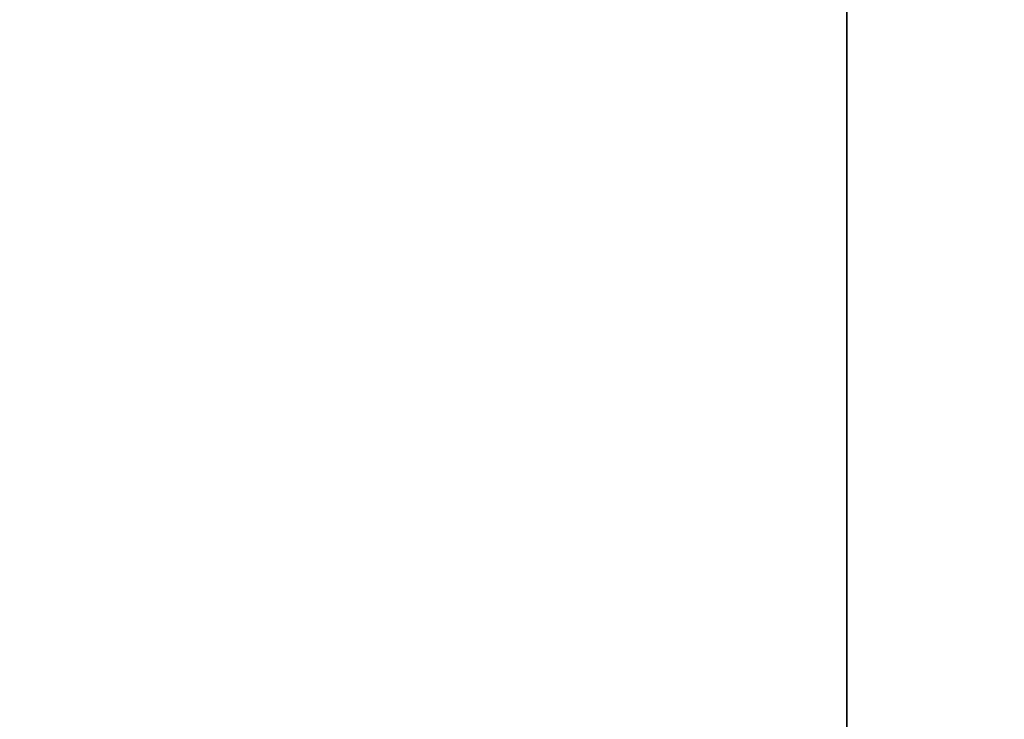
# Model space of a CAD drawing. Header units: millimetres. Extents: x 549 to 1049, y -22 to 79.
# Tile 27 of 127: x 657.87384 to 657.88686, y 47.97141 to 47.98066. Entities that reach past the tile are written whole.
import ezdxf

# ---------------------------------------------------------------- set-up
doc = ezdxf.new("R2010")
doc.units = ezdxf.units.MM
doc.header["$LTSCALE"] = 41.718519
doc.layers.add('34', color=7, linetype='CONTINUOUS')
doc.layers.add('35', color=7, linetype='CONTINUOUS')

msp = doc.modelspace()

# ---------------------------------------------------------------- linework, layer by layer
at = {"layer": '34', "color": 44, "linetype": 'Continuous', "true_color": 0x8c7500}
for points in [[(658.100553, 77.39743, 136.280606), (651.486776, -22.00257, 140.950918), (651.486776, 77.39743, 140.950918), (658.100553, 77.39743, 136.280606)], [(658.100553, -22.00257, 136.280606), (651.486776, -22.00257, 140.950918), (658.100553, 77.39743, 136.280606), (658.100553, -22.00257, 136.280606)]]:
    msp.add_3dface(points, dxfattribs=at)
at = {"layer": '35', "color": 44, "linetype": 'Continuous', "true_color": 0x8c7500}
for points in [[(651.275888, 77.39743, 544.505394), (657.884781, -22.00257, 549.182616), (657.884781, 77.39743, 549.182616), (651.275888, 77.39743, 544.505394)], [(651.275888, -22.00257, 544.505394), (657.884781, -22.00257, 549.182616), (651.275888, 77.39743, 544.505394), (651.275888, -22.00257, 544.505394)], [(657.884781, -22.00257, 549.182616), (664.641665, -22.00257, 553.643377), (657.884781, 77.39743, 549.182616), (657.884781, -22.00257, 549.182616)], [(657.884781, 77.39743, 549.182616), (664.641665, -22.00257, 553.643377), (664.641665, 77.39743, 553.643377), (657.884781, 77.39743, 549.182616)]]:
    msp.add_3dface(points, dxfattribs=at)

doc.saveas('drawing.dxf')
